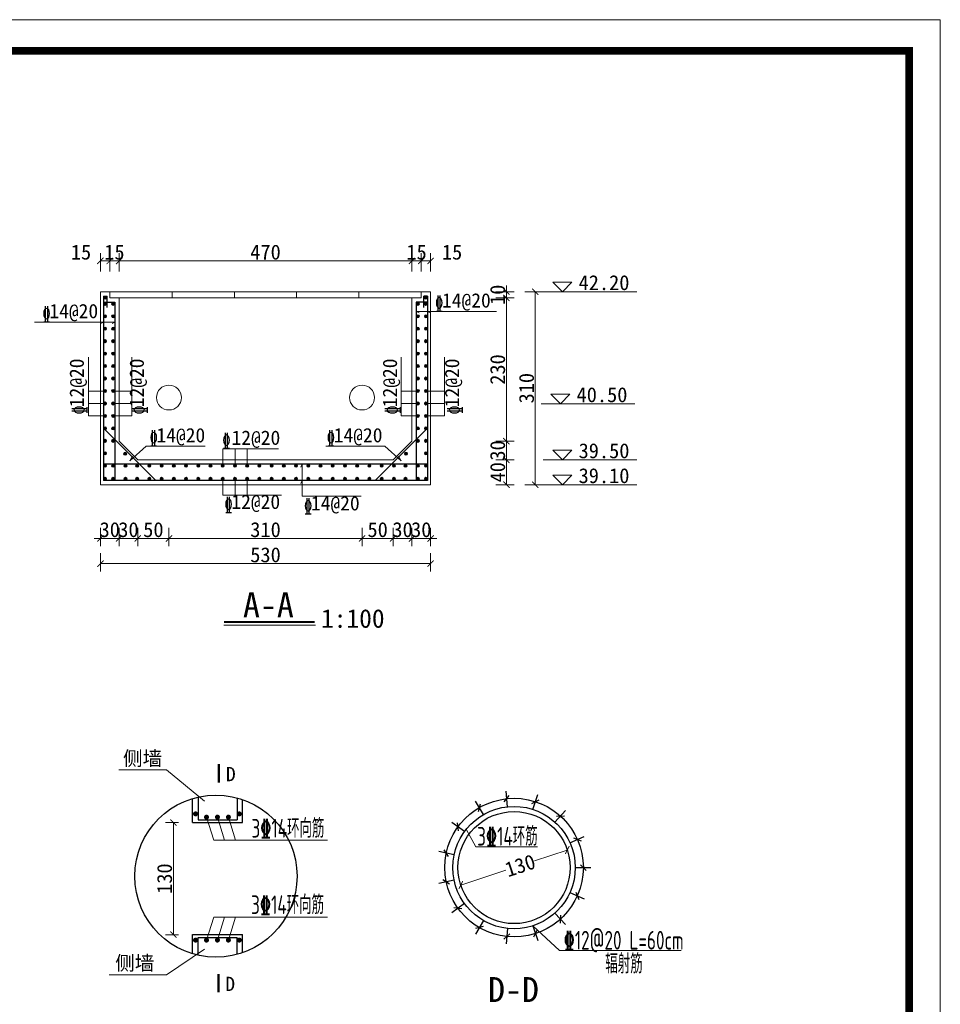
# Model space of a CAD drawing. Extents: x -13074 to 1448651, y 3648755 to 8081248.
# Tile 129 of 173: x 562462 to 562610, y 3858624 to 3858782. Entities that reach past the tile are written whole.
import ezdxf
from ezdxf.enums import TextEntityAlignment as Align

# ---------------------------------------------------------------- set-up
doc = ezdxf.new("R2010")
doc.units = 0
doc.header["$PDMODE"] = 32
doc.header["$PDSIZE"] = 0.2
doc.layers.get('0').update_dxf_attribs({"linetype": 'CONTINUOUS'})
doc.layers.get('Defpoints').update_dxf_attribs({"linetype": 'CONTINUOUS'})
for name, color, linetype, lineweight in [('0.09标注线', 3, 'CONTINUOUS', 9), ('0.13填充', 8, 'CONTINUOUS', 9), ('0.30粗线', 7, 'CONTINUOUS', 30), ('0.30红', 1, 'CONTINUOUS', 30), ('SHEET', 1, 'CONTINUOUS', 15), ('文字', 7, 'CONTINUOUS', 15), ('新建路', 7, 'CONTINUOUS', 40), ('标注', 6, 'CONTINUOUS', 9), ('配筋1', 1, 'CONTINUOUS', 50)]:
    doc.layers.add(name, color=color, linetype=linetype, lineweight=lineweight)
doc.styles.add('-仿宋_GB2312', font='FangSong_GB2312.ttf')
doc.styles.add('CHX-1', font='tssdeng.shx', dxfattribs={"width": 0.7, "height": 300, "bigfont": 'atssdchn.shx'})
doc.styles.add('hz-e', font='hztxt_e.shx', dxfattribs={"width": 0.65, "bigfont": 'hztxt.shx'})
doc.dimstyles.new('zzzz STANDARD', dxfattribs={"dimtxt": 2.3, "dimasz": 1, "dimexe": 1.25, "dimexo": 1.5, "dimgap": 0.2, "dimtad": 1, "dimdec": 0, "dimlfac": 10, "dimzin": 0, "dimdsep": 46, "dimtxsty": '-仿宋_GB2312', "dimblk": 'ARCHTICK', "dimcen": 0.09, "dimadec": 0, "dimazin": 0, "dimtfac": 1, "dimtdec": 0, "dimtix": 1, "dimtmove": 2, "dimatfit": 3, "dimfxl": 1.7, "dimfxlon": 1, "dimtolj": 1, "dimtzin": 0, "dimlwd": 9, "dimlwe": 9, "dimarcsym": 0})

# ---------------------------------------------------------------- blocks, each defined once
blk = doc.blocks.new('_ARCHTICK')
at = {"color": 0, "linetype": 'ByBlock', "const_width": 0.15}
blk.add_lwpolyline([(-0.5, -0.5), (0.5, 0.5)], dxfattribs=at)
blk = doc.blocks.new('*D2708')
at = {"layer": 'Defpoints', "color": 0, "linetype": 'Continuous', "lineweight": 13}
for p in [(562478.35, 3858714.81), (562475.35, 3858707.81), (562478.35, 3858699.18)]:
    blk.add_point(p, dxfattribs=at)
at = {"layer": '新建路', "color": 0, "linetype": 'Continuous', "lineweight": 9}
for p, q in [((562475.35, 3858700.88), (562475.35, 3858697.93)), ((562478.35, 3858700.88), (562478.35, 3858697.93)), ((562475.35, 3858699.18), (562474.35, 3858699.18)), ((562475.35, 3858699.18), (562478.35, 3858699.18)), ((562478.35, 3858699.18), (562479.35, 3858699.18))]:
    blk.add_line(p, q, dxfattribs=at)
blk.add_blockref('_ARCHTICK', (562475.35, 3858699.18), dxfattribs=at)
at = {"layer": '新建路', "color": 0, "linetype": 'Continuous', "lineweight": 9, "rotation": 180}
blk.add_blockref('_ARCHTICK', (562478.35, 3858699.18), dxfattribs=at)
at = {"layer": '新建路', "color": 0, "linetype": 'Continuous', "lineweight": 13, "insert": (562476.85, 3858700.58), "char_height": 2.4, "attachment_point": 5, "style": '-仿宋_GB2312'}
blk.add_mtext('\\A1;30', dxfattribs=at)
blk = doc.blocks.new('*D2709')
at = {"layer": 'Defpoints', "color": 0, "linetype": 'Continuous', "lineweight": 13}
for p in [(562478.35, 3858714.81), (562481.35, 3858711.81), (562481.35, 3858699.18)]:
    blk.add_point(p, dxfattribs=at)
at = {"layer": '新建路', "color": 0, "linetype": 'Continuous', "lineweight": 9}
for p, q in [((562478.35, 3858700.88), (562478.35, 3858697.93)), ((562481.35, 3858700.88), (562481.35, 3858697.93)), ((562478.35, 3858699.18), (562477.35, 3858699.18)), ((562478.35, 3858699.18), (562481.35, 3858699.18)), ((562481.35, 3858699.18), (562482.35, 3858699.18))]:
    blk.add_line(p, q, dxfattribs=at)
blk.add_blockref('_ARCHTICK', (562478.35, 3858699.18), dxfattribs=at)
at = {"layer": '新建路', "color": 0, "linetype": 'Continuous', "lineweight": 9, "rotation": 180}
blk.add_blockref('_ARCHTICK', (562481.35, 3858699.18), dxfattribs=at)
at = {"layer": '新建路', "color": 0, "linetype": 'Continuous', "lineweight": 13, "insert": (562479.85, 3858700.58), "char_height": 2.4, "attachment_point": 5, "style": '-仿宋_GB2312'}
blk.add_mtext('\\A1;30', dxfattribs=at)
blk = doc.blocks.new('*D2711')
at = {"layer": 'Defpoints', "color": 0, "linetype": 'Continuous', "lineweight": 13}
for p in [(562525.35, 3858714.81), (562522.35, 3858711.81), (562525.35, 3858699.18)]:
    blk.add_point(p, dxfattribs=at)
at = {"layer": '新建路', "color": 0, "linetype": 'Continuous', "lineweight": 9}
for p, q in [((562522.35, 3858700.88), (562522.35, 3858697.93)), ((562525.35, 3858700.88), (562525.35, 3858697.93)), ((562522.35, 3858699.18), (562521.35, 3858699.18)), ((562522.35, 3858699.18), (562525.35, 3858699.18)), ((562525.35, 3858699.18), (562526.35, 3858699.18))]:
    blk.add_line(p, q, dxfattribs=at)
blk.add_blockref('_ARCHTICK', (562522.35, 3858699.18), dxfattribs=at)
at = {"layer": '新建路', "color": 0, "linetype": 'Continuous', "lineweight": 9, "rotation": 180}
blk.add_blockref('_ARCHTICK', (562525.35, 3858699.18), dxfattribs=at)
at = {"layer": '新建路', "color": 0, "linetype": 'Continuous', "lineweight": 13, "insert": (562523.85, 3858700.58), "char_height": 2.4, "attachment_point": 5, "style": '-仿宋_GB2312'}
blk.add_mtext('\\A1;30', dxfattribs=at)
blk = doc.blocks.new('*D2712')
at = {"layer": 'Defpoints', "color": 0, "linetype": 'Continuous', "lineweight": 13}
for p in [(562525.35, 3858714.81), (562528.35, 3858707.81), (562528.35, 3858699.18)]:
    blk.add_point(p, dxfattribs=at)
at = {"layer": '新建路', "color": 0, "linetype": 'Continuous', "lineweight": 9}
for p, q in [((562525.35, 3858700.88), (562525.35, 3858697.93)), ((562528.35, 3858700.88), (562528.35, 3858697.93)), ((562525.35, 3858699.18), (562524.35, 3858699.18)), ((562525.35, 3858699.18), (562528.35, 3858699.18)), ((562528.35, 3858699.18), (562529.35, 3858699.18))]:
    blk.add_line(p, q, dxfattribs=at)
blk.add_blockref('_ARCHTICK', (562525.35, 3858699.18), dxfattribs=at)
at = {"layer": '新建路', "color": 0, "linetype": 'Continuous', "lineweight": 9, "rotation": 180}
blk.add_blockref('_ARCHTICK', (562528.35, 3858699.18), dxfattribs=at)
at = {"layer": '新建路', "color": 0, "linetype": 'Continuous', "lineweight": 13, "insert": (562526.85, 3858700.58), "char_height": 2.4, "attachment_point": 5, "style": '-仿宋_GB2312'}
blk.add_mtext('\\A1;30', dxfattribs=at)
blk = doc.blocks.new('*D2715')
at = {"layer": 'Defpoints', "color": 0, "linetype": 'Continuous', "lineweight": 13}
for p in [(562525.35, 3858714.81), (562540.52, 3858714.81), (562522.35, 3858711.81)]:
    blk.add_point(p, dxfattribs=at)
at = {"layer": '新建路', "color": 0, "linetype": 'Continuous', "lineweight": 9}
for p, q in [((562540.52, 3858714.81), (562540.52, 3858715.81)), ((562538.82, 3858714.81), (562541.77, 3858714.81)), ((562540.52, 3858711.81), (562540.52, 3858714.81)), ((562538.82, 3858711.81), (562541.77, 3858711.81)), ((562540.52, 3858711.81), (562540.52, 3858710.81))]:
    blk.add_line(p, q, dxfattribs=at)
for p, rotation in [((562540.52, 3858714.81), 270), ((562540.52, 3858711.81), 90)]:
    blk.add_blockref('_ARCHTICK', p, dxfattribs=dict(at, rotation=rotation))
at = {"layer": '新建路', "color": 0, "linetype": 'Continuous', "lineweight": 13, "insert": (562539.12, 3858713.31), "char_height": 2.4, "attachment_point": 5, "rotation": 90, "style": '-仿宋_GB2312'}
blk.add_mtext('\\A1;30', dxfattribs=at)
blk = doc.blocks.new('*D2717')
at = {"layer": 'Defpoints', "color": 0, "linetype": 'Continuous', "lineweight": 13}
for p in [(562525.35, 3858737.81), (562528.35, 3858738.81), (562540.52, 3858738.81)]:
    blk.add_point(p, dxfattribs=at)
at = {"layer": '新建路', "color": 0, "linetype": 'Continuous', "lineweight": 9}
for p, q in [((562540.52, 3858738.81), (562540.52, 3858739.81)), ((562538.82, 3858738.81), (562541.77, 3858738.81)), ((562538.82, 3858737.81), (562541.77, 3858737.81)), ((562540.52, 3858737.81), (562540.52, 3858738.81)), ((562540.52, 3858737.81), (562540.52, 3858736.81))]:
    blk.add_line(p, q, dxfattribs=at)
for p, rotation in [((562540.52, 3858738.81), 270), ((562540.52, 3858737.81), 90)]:
    blk.add_blockref('_ARCHTICK', p, dxfattribs=dict(at, rotation=rotation))
at = {"layer": '新建路', "color": 0, "linetype": 'Continuous', "lineweight": 13, "insert": (562539.12, 3858738.31), "char_height": 2.4, "attachment_point": 5, "rotation": 90, "style": '-仿宋_GB2312'}
blk.add_mtext('\\A1;10', dxfattribs=at)
blk = doc.blocks.new('*D2718')
at = {"layer": 'Defpoints', "color": 0, "linetype": 'Continuous', "lineweight": 13}
for p in [(562528.35, 3858738.81), (562528.35, 3858707.81), (562545.16, 3858707.81)]:
    blk.add_point(p, dxfattribs=at)
at = {"layer": '新建路', "color": 0, "linetype": 'Continuous', "lineweight": 9}
for p, q in [((562543.46, 3858738.81), (562546.41, 3858738.81)), ((562545.16, 3858738.81), (562545.16, 3858707.81)), ((562543.46, 3858707.81), (562546.41, 3858707.81))]:
    blk.add_line(p, q, dxfattribs=at)
for p, rotation in [((562545.16, 3858738.81), 90), ((562545.16, 3858707.81), 270)]:
    blk.add_blockref('_ARCHTICK', p, dxfattribs=dict(at, rotation=rotation))
at = {"layer": '新建路', "color": 0, "linetype": 'Continuous', "lineweight": 13, "insert": (562543.76, 3858723.31), "char_height": 2.4, "attachment_point": 5, "rotation": 90, "style": '-仿宋_GB2312'}
blk.add_mtext('\\A1;310', dxfattribs=at)
blk = doc.blocks.new('*D2729')
at = {"layer": 'Defpoints', "color": 0, "linetype": 'Continuous', "lineweight": 13}
for p in [(562476.85, 3858743.75), (562475.35, 3858738.81), (562476.85, 3858738.81)]:
    blk.add_point(p, dxfattribs=at)
at = {"layer": '新建路', "color": 0, "linetype": 'Continuous', "lineweight": 9}
for p, q in [((562475.35, 3858742.05), (562475.35, 3858745)), ((562476.85, 3858742.05), (562476.85, 3858745)), ((562475.35, 3858743.75), (562476.85, 3858743.75))]:
    blk.add_line(p, q, dxfattribs=at)
at = {"layer": '新建路', "color": 0, "linetype": 'Continuous', "lineweight": 9, "rotation": 180}
blk.add_blockref('_ARCHTICK', (562475.35, 3858743.75), dxfattribs=at)
at = {"layer": '新建路', "color": 0, "linetype": 'Continuous', "lineweight": 9}
blk.add_blockref('_ARCHTICK', (562476.85, 3858743.75), dxfattribs=at)
at = {"layer": '新建路', "color": 0, "linetype": 'Continuous', "lineweight": 13, "insert": (562472.24, 3858745.15), "char_height": 2.4, "attachment_point": 5, "style": '-仿宋_GB2312'}
blk.add_mtext('\\A1;15', dxfattribs=at)
blk = doc.blocks.new('*D2730')
at = {"layer": 'Defpoints', "color": 0, "linetype": 'Continuous', "lineweight": 13}
for p in [(562478.35, 3858743.75), (562476.85, 3858738.81), (562478.35, 3858737.81)]:
    blk.add_point(p, dxfattribs=at)
at = {"layer": '新建路', "color": 0, "linetype": 'Continuous', "lineweight": 9}
for p, q in [((562476.85, 3858742.05), (562476.85, 3858745)), ((562478.35, 3858742.05), (562478.35, 3858745)), ((562476.85, 3858743.75), (562475.85, 3858743.75)), ((562476.85, 3858743.75), (562478.35, 3858743.75)), ((562478.35, 3858743.75), (562479.35, 3858743.75))]:
    blk.add_line(p, q, dxfattribs=at)
blk.add_blockref('_ARCHTICK', (562476.85, 3858743.75), dxfattribs=at)
at = {"layer": '新建路', "color": 0, "linetype": 'Continuous', "lineweight": 9, "rotation": 180}
blk.add_blockref('_ARCHTICK', (562478.35, 3858743.75), dxfattribs=at)
at = {"layer": '新建路', "color": 0, "linetype": 'Continuous', "lineweight": 13, "insert": (562477.6, 3858745.15), "char_height": 2.4, "attachment_point": 5, "style": '-仿宋_GB2312'}
blk.add_mtext('\\A1;15', dxfattribs=at)
blk = doc.blocks.new('*D2732')
at = {"layer": 'Defpoints', "color": 0, "linetype": 'Continuous', "lineweight": 13}
for p in [(562526.85, 3858743.75), (562525.35, 3858737.81), (562526.85, 3858738.81)]:
    blk.add_point(p, dxfattribs=at)
at = {"layer": '新建路', "color": 0, "linetype": 'Continuous', "lineweight": 9}
for p, q in [((562525.35, 3858742.05), (562525.35, 3858745)), ((562526.85, 3858742.05), (562526.85, 3858745)), ((562525.35, 3858743.75), (562524.35, 3858743.75)), ((562525.35, 3858743.75), (562526.85, 3858743.75)), ((562526.85, 3858743.75), (562527.85, 3858743.75))]:
    blk.add_line(p, q, dxfattribs=at)
blk.add_blockref('_ARCHTICK', (562525.35, 3858743.75), dxfattribs=at)
at = {"layer": '新建路', "color": 0, "linetype": 'Continuous', "lineweight": 9, "rotation": 180}
blk.add_blockref('_ARCHTICK', (562526.85, 3858743.75), dxfattribs=at)
at = {"layer": '新建路', "color": 0, "linetype": 'Continuous', "lineweight": 13, "insert": (562526.1, 3858745.15), "char_height": 2.4, "attachment_point": 5, "style": '-仿宋_GB2312'}
blk.add_mtext('\\A1;15', dxfattribs=at)
blk = doc.blocks.new('*D2733')
at = {"layer": 'Defpoints', "color": 0, "linetype": 'Continuous', "lineweight": 13}
for p in [(562528.35, 3858743.75), (562526.85, 3858738.81), (562528.35, 3858738.81)]:
    blk.add_point(p, dxfattribs=at)
at = {"layer": '新建路', "color": 0, "linetype": 'Continuous', "lineweight": 9}
for p, q in [((562526.85, 3858742.05), (562526.85, 3858745)), ((562528.35, 3858742.05), (562528.35, 3858745)), ((562526.85, 3858743.75), (562528.35, 3858743.75))]:
    blk.add_line(p, q, dxfattribs=at)
at = {"layer": '新建路', "color": 0, "linetype": 'Continuous', "lineweight": 9, "rotation": 180}
blk.add_blockref('_ARCHTICK', (562526.85, 3858743.75), dxfattribs=at)
at = {"layer": '新建路', "color": 0, "linetype": 'Continuous', "lineweight": 9}
blk.add_blockref('_ARCHTICK', (562528.35, 3858743.75), dxfattribs=at)
at = {"layer": '新建路', "color": 0, "linetype": 'Continuous', "lineweight": 13, "insert": (562531.8, 3858745.15), "char_height": 2.4, "attachment_point": 5, "style": '-仿宋_GB2312'}
blk.add_mtext('\\A1;15', dxfattribs=at)
blk = doc.blocks.new('*D2756')
at = {"layer": 'Defpoints', "color": 0, "linetype": 'Continuous', "lineweight": 13}
for p in [(562489.86, 3858653.55), (562487.06, 3858635.55), (562489.86, 3858635.55)]:
    blk.add_point(p, dxfattribs=at)
at = {"layer": '新建路', "color": 0, "linetype": 'Continuous', "lineweight": 9}
for p, q in [((562487.86, 3858653.55), (562485.81, 3858653.55)), ((562487.06, 3858653.55), (562487.06, 3858635.55)), ((562487.86, 3858635.55), (562485.81, 3858635.55))]:
    blk.add_line(p, q, dxfattribs=at)
for p, rotation in [((562487.06, 3858653.55), 90), ((562487.06, 3858635.55), 270)]:
    blk.add_blockref('_ARCHTICK', p, dxfattribs=dict(at, rotation=rotation))
at = {"layer": '新建路', "color": 0, "linetype": 'Continuous', "lineweight": 13, "insert": (562485.66, 3858644.55), "char_height": 2.4, "attachment_point": 5, "rotation": 90, "style": '-仿宋_GB2312'}
blk.add_mtext('\\A1;130', dxfattribs=at)
blk = doc.blocks.new('*D2757')
at = {"layer": 'Defpoints', "color": 0, "linetype": 'Continuous', "lineweight": 13}
for p in [(562550.3, 3858649.13), (562533.2, 3858643.52)]:
    blk.add_point(p, dxfattribs=at)
at = {"layer": '新建路', "color": 0, "linetype": 'Continuous', "lineweight": 9}
for p, q in [((562550.3, 3858649.13), (562545.04, 3858647.41)), ((562533.2, 3858643.52), (562540.43, 3858645.89))]:
    blk.add_line(p, q, dxfattribs=at)
for p, rotation in [((562550.3, 3858649.13), 18.17359103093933), ((562533.2, 3858643.52), 198.1735910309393)]:
    blk.add_blockref('_ARCHTICK', p, dxfattribs=dict(at, rotation=rotation))
at = {"layer": '新建路', "color": 0, "linetype": 'Continuous', "lineweight": 13, "insert": (562542.74, 3858646.65), "char_height": 2.4, "attachment_point": 5, "rotation": 18.1736, "style": '-仿宋_GB2312'}
blk.add_mtext('\\A1;130', dxfattribs=at)
blk = doc.blocks.new('*D3065')
at = {"layer": 'Defpoints', "color": 0, "linetype": 'Continuous', "lineweight": 13}
for p in [(562478.35, 3858714.81), (562475.35, 3858707.81), (562475.35, 3858699.18)]:
    blk.add_point(p, dxfattribs=at)
at = {"layer": '新建路', "color": 0, "linetype": 'Continuous', "lineweight": 9}
for p, q in [((562475.35, 3858700.88), (562475.35, 3858697.93)), ((562478.35, 3858700.88), (562478.35, 3858697.93)), ((562475.35, 3858699.18), (562474.35, 3858699.18)), ((562478.35, 3858699.18), (562475.35, 3858699.18)), ((562478.35, 3858699.18), (562479.35, 3858699.18))]:
    blk.add_line(p, q, dxfattribs=at)
blk.add_blockref('_ARCHTICK', (562475.35, 3858699.18), dxfattribs=at)
at = {"layer": '新建路', "color": 0, "linetype": 'Continuous', "lineweight": 9, "rotation": 180}
blk.add_blockref('_ARCHTICK', (562478.35, 3858699.18), dxfattribs=at)
at = {"layer": '新建路', "color": 0, "linetype": 'Continuous', "lineweight": 13, "insert": (562476.85, 3858700.58), "char_height": 2.4, "attachment_point": 5, "style": '-仿宋_GB2312'}
blk.add_mtext('\\A1;30', dxfattribs=at)

msp = doc.modelspace()

# ---------------------------------------------------------------- hatches: boundary and pattern name
at = {"layer": '0.13填充', "ltscale": 0.005}
for points in [[(562475.854, 3858737.86, 1), (562476.354, 3858737.86, 1)], [(562527.854, 3858737.86, -1), (562527.354, 3858737.86, -1)], [(562475.854, 3858736.86, 1), (562476.354, 3858736.86, 1)], [(562477.654, 3858736.86, -1), (562477.154, 3858736.86, -1)], [(562526.054, 3858736.86, 1), (562526.554, 3858736.86, 1)], [(562527.854, 3858736.86, -1), (562527.354, 3858736.86, -1)], [(562475.854, 3858734.86, 1), (562476.354, 3858734.86, 1)], [(562475.854, 3858734.86, 1), (562476.354, 3858734.86, 1)], [(562477.654, 3858734.86, -1), (562477.154, 3858734.86, -1)], [(562477.654, 3858734.86, -1), (562477.154, 3858734.86, -1)], [(562526.054, 3858734.86, 1), (562526.554, 3858734.86, 1)], [(562526.054, 3858734.86, 1), (562526.554, 3858734.86, 1)], [(562527.854, 3858734.86, -1), (562527.354, 3858734.86, -1)], [(562527.854, 3858734.86, -1), (562527.354, 3858734.86, -1)], [(562475.854, 3858732.86, 1), (562476.354, 3858732.86, 1)], [(562477.654, 3858732.86, -1), (562477.154, 3858732.86, -1)], [(562526.054, 3858732.86, 1), (562526.554, 3858732.86, 1)], [(562527.854, 3858732.86, -1), (562527.354, 3858732.86, -1)], [(562475.854, 3858730.86, 1), (562476.354, 3858730.86, 1)], [(562477.654, 3858730.86, -1), (562477.154, 3858730.86, -1)], [(562526.054, 3858730.86, 1), (562526.554, 3858730.86, 1)], [(562527.854, 3858730.86, -1), (562527.354, 3858730.86, -1)], [(562475.854, 3858728.86, 1), (562476.354, 3858728.86, 1)], [(562477.654, 3858728.86, -1), (562477.154, 3858728.86, -1)], [(562526.054, 3858728.86, 1), (562526.554, 3858728.86, 1)], [(562527.854, 3858728.86, -1), (562527.354, 3858728.86, -1)], [(562475.854, 3858726.86, 1), (562476.354, 3858726.86, 1)], [(562477.654, 3858726.86, -1), (562477.154, 3858726.86, -1)], [(562526.054, 3858726.86, 1), (562526.554, 3858726.86, 1)], [(562527.854, 3858726.86, -1), (562527.354, 3858726.86, -1)], [(562475.854, 3858724.86, 1), (562476.354, 3858724.86, 1)], [(562477.654, 3858724.86, -1), (562477.154, 3858724.86, -1)], [(562526.054, 3858724.86, 1), (562526.554, 3858724.86, 1)], [(562527.854, 3858724.86, -1), (562527.354, 3858724.86, -1)], [(562475.854, 3858722.86, 1), (562476.354, 3858722.86, 1)], [(562477.654, 3858722.86, -1), (562477.154, 3858722.86, -1)], [(562526.054, 3858722.86, 1), (562526.554, 3858722.86, 1)], [(562527.854, 3858722.86, -1), (562527.354, 3858722.86, -1)], [(562475.854, 3858720.86, 1), (562476.354, 3858720.86, 1)], [(562477.654, 3858720.86, -1), (562477.154, 3858720.86, -1)], [(562526.054, 3858720.86, 1), (562526.554, 3858720.86, 1)], [(562527.854, 3858720.86, -1), (562527.354, 3858720.86, -1)], [(562475.854, 3858718.86, 1), (562476.354, 3858718.86, 1)], [(562477.654, 3858718.86, -1), (562477.154, 3858718.86, -1)], [(562526.054, 3858718.86, 1), (562526.554, 3858718.86, 1)], [(562527.854, 3858718.86, -1), (562527.354, 3858718.86, -1)], [(562475.854, 3858716.86, 1), (562476.354, 3858716.86, 1)], [(562477.654, 3858716.86, -1), (562477.154, 3858716.86, -1)], [(562526.054, 3858716.86, 1), (562526.554, 3858716.86, 1)], [(562527.854, 3858716.86, -1), (562527.354, 3858716.86, -1)], [(562475.854, 3858714.86, 1), (562476.354, 3858714.86, 1)], [(562477.654, 3858714.86, -1), (562477.154, 3858714.86, -1)], [(562477.654, 3858714.86, -1), (562477.154, 3858714.86, -1)], [(562526.054, 3858714.86, 1), (562526.554, 3858714.86, 1)], [(562526.054, 3858714.86, 1), (562526.554, 3858714.86, 1)], [(562527.854, 3858714.86, -1), (562527.354, 3858714.86, -1)], [(562475.854, 3858712.86, 1), (562476.354, 3858712.86, 1)], [(562479.568, 3858712.794, -1), (562479.068, 3858712.794, -1)], [(562524.141, 3858712.794, 1), (562524.641, 3858712.794, 1)], [(562527.854, 3858712.86, -1), (562527.354, 3858712.86, -1)], [(562475.854, 3858710.86, 1), (562476.354, 3858710.86, 1)], [(562477.654, 3858710.86, -1), (562477.154, 3858710.86, -1)], [(562479.635, 3858710.86, -1), (562479.135, 3858710.86, -1)], [(562481.497, 3858710.86, -1), (562480.997, 3858710.86, -1)], [(562483.46, 3858710.86, -1), (562482.96, 3858710.86, -1)], [(562485.422, 3858710.86, -1), (562484.922, 3858710.86, -1)], [(562487.385, 3858710.86, -1), (562486.885, 3858710.86, -1)], [(562489.348, 3858710.86, -1), (562488.848, 3858710.86, -1)], [(562491.31, 3858710.86, -1), (562490.81, 3858710.86, -1)], [(562493.273, 3858710.86, -1), (562492.773, 3858710.86, -1)], [(562495.235, 3858710.86, -1), (562494.735, 3858710.86, -1)], [(562497.198, 3858710.86, -1), (562496.698, 3858710.86, -1)], [(562499.161, 3858710.86, -1), (562498.661, 3858710.86, -1)], [(562501.123, 3858710.86, -1), (562500.623, 3858710.86, -1)], [(562503.086, 3858710.86, -1), (562502.586, 3858710.86, -1)], [(562505.048, 3858710.86, -1), (562504.548, 3858710.86, -1)], [(562507.011, 3858710.86, -1), (562506.511, 3858710.86, -1)], [(562508.974, 3858710.86, -1), (562508.474, 3858710.86, -1)], [(562510.936, 3858710.86, -1), (562510.436, 3858710.86, -1)], [(562512.899, 3858710.86, -1), (562512.399, 3858710.86, -1)], [(562514.861, 3858710.86, -1), (562514.361, 3858710.86, -1)], [(562516.824, 3858710.86, -1), (562516.324, 3858710.86, -1)], [(562518.786, 3858710.86, -1), (562518.286, 3858710.86, -1)], [(562520.749, 3858710.86, -1), (562520.249, 3858710.86, -1)], [(562522.212, 3858710.86, 1), (562522.712, 3858710.86, 1)], [(562524.074, 3858710.86, 1), (562524.574, 3858710.86, 1)], [(562526.054, 3858710.86, 1), (562526.554, 3858710.86, 1)], [(562527.854, 3858710.86, -1), (562527.354, 3858710.86, -1)], [(562475.854, 3858708.76, -1), (562476.354, 3858708.76, -1)], [(562477.654, 3858708.76, 1), (562477.154, 3858708.76, 1)], [(562479.635, 3858708.76, 1), (562479.135, 3858708.76, 1)], [(562481.497, 3858708.76, 1), (562480.997, 3858708.76, 1)], [(562483.46, 3858708.76, 1), (562482.96, 3858708.76, 1)], [(562485.422, 3858708.76, 1), (562484.922, 3858708.76, 1)], [(562487.385, 3858708.76, 1), (562486.885, 3858708.76, 1)], [(562489.348, 3858708.76, 1), (562488.848, 3858708.76, 1)], [(562491.31, 3858708.76, 1), (562490.81, 3858708.76, 1)], [(562493.273, 3858708.76, 1), (562492.773, 3858708.76, 1)], [(562495.235, 3858708.76, 1), (562494.735, 3858708.76, 1)], [(562497.198, 3858708.76, 1), (562496.698, 3858708.76, 1)], [(562499.161, 3858708.76, 1), (562498.661, 3858708.76, 1)], [(562501.123, 3858708.76, 1), (562500.623, 3858708.76, 1)], [(562503.086, 3858708.76, 1), (562502.586, 3858708.76, 1)], [(562505.048, 3858708.76, 1), (562504.548, 3858708.76, 1)], [(562507.011, 3858708.76, 1), (562506.511, 3858708.76, 1)], [(562508.974, 3858708.76, 1), (562508.474, 3858708.76, 1)], [(562510.936, 3858708.76, 1), (562510.436, 3858708.76, 1)], [(562512.899, 3858708.76, 1), (562512.399, 3858708.76, 1)], [(562514.861, 3858708.76, 1), (562514.361, 3858708.76, 1)], [(562516.824, 3858708.76, 1), (562516.324, 3858708.76, 1)], [(562518.786, 3858708.76, 1), (562518.286, 3858708.76, 1)], [(562520.749, 3858708.76, 1), (562520.249, 3858708.76, 1)], [(562522.212, 3858708.76, -1), (562522.712, 3858708.76, -1)], [(562524.074, 3858708.76, -1), (562524.574, 3858708.76, -1)], [(562526.054, 3858708.76, -1), (562526.554, 3858708.76, -1)], [(562527.854, 3858708.76, 1), (562527.354, 3858708.76, 1)]]:
    msp.add_hatch(color=4, dxfattribs=at).paths.add_polyline_path(points)

# ---------------------------------------------------------------- linework, layer by layer
at = {"ltscale": 5}
for p, q in [((562490.159, 3858653.552), (562490.159, 3858657.414)), ((562498.159, 3858653.552), (562498.159, 3858657.245)), ((562540.178, 3858656.888), (562540.989, 3858657.89)), ((562544.611, 3858656.613), (562545.759, 3858657.198)), ((562536.017, 3858655.337), (562536.351, 3858656.582)), ((562548.548, 3858654.559), (562549.835, 3858654.626)), ((562490.159, 3858653.552), (562498.159, 3858653.552)), ((562532.846, 3858652.227), (562532.645, 3858653.5)), ((562551.31, 3858651.08), (562552.513, 3858650.618)), ((562531.215, 3858648.097), (562530.513, 3858649.177)), ((562552.418, 3858646.779), (562553.329, 3858645.868)), ((562531.404, 3858643.66), (562530.323, 3858644.362)), ((562551.68, 3858642.4), (562552.142, 3858641.197)), ((562533.382, 3858639.683), (562532.109, 3858639.885)), ((562549.225, 3858638.699), (562549.158, 3858637.412)), ((562536.806, 3858636.855), (562535.561, 3858636.522)), ((562490.159, 3858632.471), (562490.159, 3858635.552)), ((562490.159, 3858635.552), (562498.159, 3858635.552)), ((562498.159, 3858632.639), (562498.159, 3858635.552)), ((562541.085, 3858635.664), (562540.083, 3858634.853)), ((562545.478, 3858636.316), (562544.893, 3858635.168))]:
    msp.add_line(p, q, dxfattribs=at)
for centre, radius in [((562493.898, 3858644.942), 13.02), ((562541.747, 3858646.324), 11.126), ((562541.747, 3858646.324), 9)]:
    msp.add_circle(centre, radius, dxfattribs=at)
at = {"layer": '0.09标注线'}
for p, q in [((562547.969, 3858740.349), (562549.507, 3858738.81)), ((562547.969, 3858740.349), (562551.046, 3858740.349)), ((562549.507, 3858738.81), (562551.046, 3858740.349)), ((562547.645, 3858722.349), (562549.183, 3858720.81)), ((562547.645, 3858722.349), (562550.722, 3858722.349)), ((562549.183, 3858720.81), (562550.722, 3858722.349)), ((562547.969, 3858713.349), (562549.507, 3858711.81)), ((562547.969, 3858713.349), (562551.046, 3858713.349)), ((562549.507, 3858711.81), (562551.046, 3858713.349)), ((562547.969, 3858709.349), (562549.507, 3858707.81)), ((562547.969, 3858709.349), (562551.046, 3858709.349)), ((562549.507, 3858707.81), (562551.046, 3858709.349))]:
    msp.add_line(p, q, dxfattribs=at)
at = {"layer": '0.09标注线', "color": 3}
for p, q in [((562538.918, 3858735.607), (562526.054, 3858735.607)), ((562526.054, 3858735.607), (562526.496, 3858735.395)), ((562527.854, 3858735.607), (562528.296, 3858735.395)), ((562464.791, 3858733.889), (562477.654, 3858733.889)), ((562475.854, 3858733.889), (562475.413, 3858733.677)), ((562477.654, 3858733.889), (562477.213, 3858733.677)), ((562473.45, 3858718.86), (562473.45, 3858728.319)), ((562480.382, 3858718.86), (562480.382, 3858728.319)), ((562523.65, 3858718.86), (562523.65, 3858728.319)), ((562530.582, 3858718.86), (562530.582, 3858728.319)), ((562473.45, 3858722.828), (562476.104, 3858722.828)), ((562480.382, 3858722.828), (562477.727, 3858722.828)), ((562523.65, 3858722.828), (562526.304, 3858722.828)), ((562530.582, 3858722.828), (562527.927, 3858722.828)), ((562473.45, 3858720.844), (562476.104, 3858720.844)), ((562480.382, 3858720.844), (562477.727, 3858720.844)), ((562523.65, 3858720.844), (562526.304, 3858720.844)), ((562530.582, 3858720.844), (562527.927, 3858720.844)), ((562473.45, 3858718.86), (562476.104, 3858718.86)), ((562480.382, 3858718.86), (562477.727, 3858718.86)), ((562523.65, 3858718.86), (562526.304, 3858718.86)), ((562530.582, 3858718.86), (562527.927, 3858718.86)), ((562482.699, 3858713.977, 2.88), (562480.092, 3858711.659)), ((562482.699, 3858713.977, 2.88), (562492.158, 3858713.977, 2.88)), ((562521.01, 3858713.977, 2.88), (562511.551, 3858713.977, 2.88)), ((562521.01, 3858713.977, 2.88), (562523.617, 3858711.659)), ((562494.985, 3858713.567, 0.458), (562503.956, 3858713.567, 0.458)), ((562494.985, 3858710.86), (562494.985, 3858713.567)), ((562496.959, 3858710.86), (562496.959, 3858713.567)), ((562498.933, 3858710.86), (562498.933, 3858713.567)), ((562507.754, 3858711.11), (562507.519, 3858710.616, -0.143)), ((562507.754, 3858705.948), (562507.754, 3858711.11)), ((562494.985, 3858706.106), (562494.985, 3858708.76)), ((562496.996, 3858706.106), (562496.996, 3858708.76)), ((562498.911, 3858706.106), (562498.911, 3858708.76)), ((562507.754, 3858708.51), (562507.519, 3858708.016, -0.143)), ((562494.985, 3858706.106), (562504.445, 3858706.106)), ((562507.754, 3858705.948), (562517.214, 3858705.948))]:
    msp.add_line(p, q, dxfattribs=at)
at = {"layer": '0.09标注线', "lineweight": 9}
for p, q in [((562485.947, 3858662.033), (562478.309, 3858662.033)), ((562492.07, 3858656.964), (562485.947, 3858662.033)), ((562492.377, 3858654.426), (562493.535, 3858650.731)), ((562494.136, 3858654.426), (562495.293, 3858650.731)), ((562495.894, 3858654.426), (562497.052, 3858650.731)), ((562534.085, 3858652.476), (562535.592, 3858649.63)), ((562493.535, 3858650.731), (562511.82, 3858650.731)), ((562535.592, 3858649.63), (562545.523, 3858649.63)), ((562492.377, 3858634.678), (562493.535, 3858638.374)), ((562493.535, 3858638.374), (562511.82, 3858638.374)), ((562494.136, 3858634.678), (562495.293, 3858638.374)), ((562495.894, 3858634.678), (562497.052, 3858638.374)), ((562544.783, 3858636.979), (562549.041, 3858633.022)), ((562492.07, 3858633.205), (562485.947, 3858629.085)), ((562549.041, 3858633.022), (562568.549, 3858633.022)), ((562485.947, 3858629.085), (562476.734, 3858629.085))]:
    msp.add_line(p, q, dxfattribs=at)
at = {"layer": '0.13填充', "ltscale": 0.005}
for p, q in [((562480.092, 3858711.659), (562480.504, 3858712.389)), ((562523.617, 3858711.659), (562523.205, 3858712.389)), ((562495.14, 3858685.25), (562509.871, 3858685.25))]:
    msp.add_line(p, q, dxfattribs=at)
at = {"layer": '0.13填充', "lineweight": 40, "ltscale": 0.005}
msp.add_line((562495.196, 3858685.78), (562509.736, 3858685.78), dxfattribs=at)
at = {"layer": '0.13填充', "color": 4, "ltscale": 0.005}
for centre in [(562476.104, 3858737.86), (562527.604, 3858737.86), (562476.104, 3858736.86), (562477.404, 3858736.86), (562526.304, 3858736.86), (562527.604, 3858736.86), (562476.104, 3858734.86), (562476.104, 3858734.86), (562477.404, 3858734.86), (562477.404, 3858734.86), (562526.304, 3858734.86), (562526.304, 3858734.86), (562527.604, 3858734.86), (562527.604, 3858734.86), (562476.104, 3858732.86), (562477.404, 3858732.86), (562526.304, 3858732.86), (562527.604, 3858732.86), (562476.104, 3858730.86), (562477.404, 3858730.86), (562526.304, 3858730.86), (562527.604, 3858730.86), (562476.104, 3858728.86), (562477.404, 3858728.86), (562526.304, 3858728.86), (562527.604, 3858728.86), (562476.104, 3858726.86), (562477.404, 3858726.86), (562526.304, 3858726.86), (562527.604, 3858726.86), (562476.104, 3858724.86), (562477.404, 3858724.86), (562526.304, 3858724.86), (562527.604, 3858724.86), (562476.104, 3858722.86), (562477.404, 3858722.86), (562526.304, 3858722.86), (562527.604, 3858722.86), (562476.104, 3858720.86), (562477.404, 3858720.86), (562526.304, 3858720.86), (562527.604, 3858720.86), (562476.104, 3858718.86), (562477.404, 3858718.86), (562526.304, 3858718.86), (562527.604, 3858718.86), (562476.104, 3858716.86), (562477.404, 3858716.86), (562526.304, 3858716.86), (562527.604, 3858716.86), (562476.104, 3858714.86), (562477.404, 3858714.86), (562477.404, 3858714.86), (562526.304, 3858714.86), (562526.304, 3858714.86), (562527.604, 3858714.86), (562476.104, 3858712.86), (562479.318, 3858712.794), (562524.391, 3858712.794), (562527.604, 3858712.86), (562476.104, 3858710.86), (562477.404, 3858710.86), (562479.385, 3858710.86), (562481.247, 3858710.86), (562483.21, 3858710.86), (562485.172, 3858710.86), (562487.135, 3858710.86), (562489.098, 3858710.86), (562491.06, 3858710.86), (562493.023, 3858710.86), (562494.985, 3858710.86), (562496.948, 3858710.86), (562498.911, 3858710.86), (562500.873, 3858710.86), (562502.836, 3858710.86), (562504.798, 3858710.86), (562506.761, 3858710.86), (562508.724, 3858710.86), (562510.686, 3858710.86), (562512.649, 3858710.86), (562514.611, 3858710.86), (562516.574, 3858710.86), (562518.536, 3858710.86), (562520.499, 3858710.86), (562522.462, 3858710.86), (562524.324, 3858710.86), (562526.304, 3858710.86), (562527.604, 3858710.86), (562476.104, 3858708.76), (562477.404, 3858708.76), (562479.385, 3858708.76), (562481.247, 3858708.76), (562483.21, 3858708.76), (562485.172, 3858708.76), (562487.135, 3858708.76), (562489.098, 3858708.76), (562491.06, 3858708.76), (562493.023, 3858708.76), (562494.985, 3858708.76), (562496.948, 3858708.76), (562498.911, 3858708.76), (562500.873, 3858708.76), (562502.836, 3858708.76), (562504.798, 3858708.76), (562506.761, 3858708.76), (562508.724, 3858708.76), (562510.686, 3858708.76), (562512.649, 3858708.76), (562514.611, 3858708.76), (562516.574, 3858708.76), (562518.536, 3858708.76), (562520.499, 3858708.76), (562522.462, 3858708.76), (562524.324, 3858708.76), (562526.304, 3858708.76), (562527.604, 3858708.76)]:
    msp.add_circle(centre, 0.25, dxfattribs=at)
at = {"layer": '0.30粗线', "lineweight": 13}
for p, q in [((562475.354, 3858738.81), (562528.354, 3858738.81)), ((562475.354, 3858738.81), (562475.354, 3858707.81)), ((562476.854, 3858737.81), (562476.854, 3858738.81)), ((562476.854, 3858737.81), (562526.854, 3858737.81)), ((562478.354, 3858714.81), (562478.354, 3858737.81)), ((562486.854, 3858737.81), (562486.854, 3858738.81)), ((562496.854, 3858737.81), (562496.854, 3858738.81)), ((562506.854, 3858737.81), (562506.854, 3858738.81)), ((562516.854, 3858737.81), (562516.854, 3858738.81)), ((562525.354, 3858737.81), (562525.354, 3858714.81)), ((562526.854, 3858737.81), (562526.854, 3858738.81)), ((562528.354, 3858738.81), (562528.354, 3858708.81)), ((562528.354, 3858707.81), (562528.354, 3858738.81)), ((562478.354, 3858714.81), (562481.354, 3858711.81)), ((562522.354, 3858711.81), (562525.354, 3858714.81)), ((562481.354, 3858711.81), (562522.354, 3858711.81)), ((562475.354, 3858707.81), (562528.354, 3858707.81))]:
    msp.add_line(p, q, dxfattribs=at)
for centre in [(562486.354, 3858721.81), (562517.354, 3858721.81)]:
    msp.add_circle(centre, 2, dxfattribs=at)
at = {"layer": '0.30红'}
for p, q in [((562475.854, 3858738.11), (562475.854, 3858708.51)), ((562475.854, 3858738.11), (562476.454, 3858738.11)), ((562476.454, 3858736.288), (562476.454, 3858738.11)), ((562527.254, 3858736.288), (562527.254, 3858738.11)), ((562527.854, 3858738.11), (562527.254, 3858738.11)), ((562527.854, 3858738.11), (562527.854, 3858708.51)), ((562475.854, 3858737.11), (562477.654, 3858737.11)), ((562477.654, 3858737.11), (562477.654, 3858708.51)), ((562526.054, 3858737.11), (562526.054, 3858708.51)), ((562527.854, 3858737.11), (562526.054, 3858737.11)), ((562475.854, 3858716.896), (562484.24, 3858708.51)), ((562527.854, 3858716.896), (562519.469, 3858708.51)), ((562527.854, 3858711.11), (562475.854, 3858711.11)), ((562527.854, 3858708.51), (562475.854, 3858708.51)), ((562540.72, 3858656.096), (562540.458, 3858658.583)), ((562491.018, 3858657.64), (562491.018, 3858654.012)), ((562497.3, 3858657.51), (562497.3, 3858654.012)), ((562536.834, 3858654.834), (562535.584, 3858656.999)), ((562544.783, 3858655.669), (562545.556, 3858658.047)), ((562548.322, 3858653.626), (562549.995, 3858655.484)), ((562491.018, 3858654.012), (562497.3, 3858654.012)), ((562533.797, 3858652.1), (562531.775, 3858653.569)), ((562550.724, 3858650.321), (562553.007, 3858651.337)), ((562532.135, 3858648.367), (562529.69, 3858648.887)), ((562551.573, 3858646.324), (562554.073, 3858646.324)), ((562532.135, 3858644.281), (562529.69, 3858643.761)), ((562550.724, 3858642.327), (562553.007, 3858641.31)), ((562533.797, 3858640.548), (562531.775, 3858639.079)), ((562548.322, 3858639.022), (562549.995, 3858637.164)), ((562536.834, 3858637.814), (562535.584, 3858635.649)), ((562540.72, 3858636.552), (562540.458, 3858634.065)), ((562544.783, 3858636.979), (562545.556, 3858634.601)), ((562491.018, 3858632.245), (562491.018, 3858635.092)), ((562491.018, 3858635.092), (562497.3, 3858635.092)), ((562497.3, 3858632.375), (562497.3, 3858635.092))]:
    msp.add_line(p, q, dxfattribs=at)
msp.add_circle((562541.747, 3858646.324), 9.826, dxfattribs=at)
at = {"layer": 'SHEET', "color": 7}
msp.add_lwpolyline([(562610.171, 3858485.489), (562190.172, 3858485.489), (562190.172, 3858782.489), (562610.171, 3858782.489)], close=True, dxfattribs=at)
at = {"layer": 'SHEET', "color": 7, "const_width": 1.2}
msp.add_lwpolyline([(562215.172, 3858777.489), (562605.171, 3858777.489), (562605.171, 3858490.489), (562215.172, 3858490.489)], close=True, dxfattribs=at)
at = {"layer": '新建路', "color": 3, "linetype": 'Continuous', "lineweight": 13}
for p, q in [((562561.437, 3858738.81), (562546.412, 3858738.81)), ((562561.113, 3858720.81), (562546.088, 3858720.81)), ((562561.437, 3858711.81), (562546.412, 3858711.81)), ((562561.437, 3858707.81), (562546.412, 3858707.81))]:
    msp.add_line(p, q, dxfattribs=at)
at = {"layer": '标注', "ltscale": 5, "const_width": 0.4}
for points in [[(562490.419, 3858654.946, -1), (562490.819, 3858654.946, -1)], [(562497.852, 3858654.946, 1), (562497.452, 3858654.946, 1)], [(562492.577, 3858654.426, 1), (562492.177, 3858654.426, 1)], [(562494.336, 3858654.426, 1), (562493.936, 3858654.426, 1)], [(562496.094, 3858654.426, 1), (562495.694, 3858654.426, 1)], [(562490.419, 3858634.678, 1), (562490.819, 3858634.678, 1)], [(562492.577, 3858634.678, -1), (562492.177, 3858634.678, -1)], [(562494.336, 3858634.678, -1), (562493.936, 3858634.678, -1)], [(562496.094, 3858634.678, -1), (562495.694, 3858634.678, -1)], [(562497.852, 3858634.678, -1), (562497.452, 3858634.678, -1)]]:
    msp.add_lwpolyline(points, format="xyb", close=True, dxfattribs=at)
at = {"layer": '配筋1', "ltscale": 5}
for p, q in [((562494.387, 3858659.995), (562494.387, 3858662.929)), ((562494.291, 3858626.3), (562494.291, 3858629.234))]:
    msp.add_line(p, q, dxfattribs=at)

# ---------------------------------------------------------------- texts
at = {"layer": '0.09标注线', "color": 3, "style": '-仿宋_GB2312'}
for s, p in [('侧墙', (562478.988, 3858662.712)), ('D', (562495.501, 3858660.188)), ('侧墙', (562477.733, 3858629.845)), ('D', (562495.404, 3858626.493))]:
    msp.add_text(s, height=2.3, dxfattribs=at).set_placement(p)
at = {"layer": '0.09标注线', "lineweight": 9, "style": 'CHX-1', "width": 0.7}
for p in [(562505.451, 3858652.787), (562505.388, 3858640.515)]:
    msp.add_text('3%%13214环向筋', height=3, dxfattribs=at).set_placement(p, align=Align.MIDDLE)
at = {"layer": '0.09标注线', "lineweight": 9}
for s, height, style, width, p in [('3%%13214环筋', 3, 'CHX-1', 0.7, (562535.825, 3858649.849)), ('%%13212@20 L=60cm', 3, 'CHX-1', 0.7, (562549.712, 3858633.157)), ('辐射筋', 3.0798, 'hz-e', 0.65, (562556.395, 3858629.336))]:
    msp.add_text(s, height=height, dxfattribs=dict(at, style=style, width=width)).set_placement(p)
at = {"layer": '0.09标注线', "char_height": 2.4, "width": 12.60969, "attachment_point": 1, "style": '-仿宋_GB2312'}
for s, insert in [('42.20', (562552.109, 3858741.461)), ('40.50', (562551.785, 3858723.461)), ('39.50', (562552.109, 3858714.461)), ('39.10', (562552.109, 3858710.461))]:
    msp.add_mtext(s, dxfattribs=dict(at, insert=insert))
at = {"layer": '0.09标注线', "color": 3, "char_height": 2.3, "width": 17.07403, "attachment_point": 9, "style": '-仿宋_GB2312'}
for insert in [(562538.01, 3858735.758, -2.88), (562474.989, 3858734.041, -2.88), (562492.173, 3858714.113), (562520.629, 3858714.113)]:
    msp.add_mtext('14@20', dxfattribs=dict(at, insert=insert))
for s, insert, rotation in [('12@20', (562473.2, 3858728.075, -2.88), 90), ('12@20', (562482.832, 3858728.075, -2.88), 90), ('12@20', (562523.473, 3858728.075, -2.88), 90), ('12@20', (562533.442, 3858728.075, -2.88), 90), ('12@20', (562504.227, 3858713.708, -2.834), 0), ('12@20', (562504.201, 3858703.414, -2.88), 0), ('14@20', (562516.97, 3858703.175, -2.88), 0)]:
    msp.add_mtext(s, dxfattribs=dict(at, insert=insert, rotation=rotation))
at = {"layer": '文字', "color": 3, "style": 'CHX-1', "width": 0.62}
for p in [(562529.077, 3858735.707, -2.88), (562466.057, 3858733.989, -2.88), (562483.24, 3858714.062), (562511.696, 3858714.062), (562494.929, 3858713.657, -3.293), (562495.268, 3858703.363, -2.88), (562508.037, 3858703.124, -2.88)]:
    msp.add_text('\x84', height=2.5, dxfattribs=at).set_placement(p)
for p in [(562473.251, 3858719.143, -2.88), (562482.884, 3858719.143, -2.88), (562523.525, 3858719.143, -2.88), (562533.494, 3858719.143, -2.88)]:
    msp.add_text('\x84', height=2.5, rotation=90, dxfattribs=at).set_placement(p)
at = {"layer": '文字', "color": 7, "attachment_point": 1, "style": '-仿宋_GB2312'}
for s, insert, char_height, width in [('A-A', (562498.234, 3858690.516), 4, 38.01372), ('1:100', (562510.766, 3858687.828), 3, 10.28955), ('D-D', (562537.575, 3858628.736), 4, 38.01372)]:
    msp.add_mtext(s, dxfattribs=dict(at, insert=insert, char_height=char_height, width=width))

# ---------------------------------------------------------------- dimensions: what is measured, and where the dimension line sits
at = {"layer": '新建路', "color": 3, "linetype": 'Continuous', "lineweight": 13}
for base, p1, p2, picture, middle in [((562476.854, 3858743.748), (562475.354, 3858738.81), (562476.854, 3858738.81), '*D2729', (562472.243, 3858745.148)), ((562528.354, 3858743.748), (562526.854, 3858738.81), (562528.354, 3858738.81), '*D2733', (562531.798, 3858745.148))]:
    dim = msp.add_linear_dim(base=base, p1=p1, p2=p2, dimstyle='zzzz STANDARD', override={"dimtxt": 2.4, "dimexo": 2}, dxfattribs=at)
    dim.commit()
    dim.dimension.update_dxf_attribs({"geometry": picture, "text_midpoint": middle, "dimtype": 160})
for base, p1, p2, picture, middle in [((562478.354, 3858743.748), (562476.854, 3858738.81), (562478.354, 3858737.81), '*D2730', (562477.604, 3858745.148)), ((562526.854, 3858743.748), (562525.354, 3858737.81), (562526.854, 3858738.81), '*D2732', (562526.104, 3858745.148)), ((562478.354, 3858699.181), (562475.354, 3858707.81), (562478.354, 3858714.81), '*D2708', (562476.854, 3858700.581)), ((562481.354, 3858699.181), (562478.354, 3858714.81), (562481.354, 3858711.81), '*D2709', (562479.854, 3858700.581)), ((562525.354, 3858699.181), (562522.354, 3858711.81), (562525.354, 3858714.81), '*D2711', (562523.854, 3858700.581)), ((562528.354, 3858699.181), (562525.354, 3858714.81), (562528.354, 3858707.81), '*D2712', (562526.854, 3858700.581))]:
    dim = msp.add_linear_dim(base=base, p1=p1, p2=p2, dimstyle='zzzz STANDARD', override={"dimtxt": 2.4, "dimexo": 2}, dxfattribs=at)
    dim.commit()
    dim.dimension.update_dxf_attribs({"geometry": picture, "text_midpoint": middle})
for base, p1, p2 in [((562525.354, 3858743.748), (562478.354, 3858737.81), (562525.354, 3858737.81)), ((562486.354, 3858699.181), (562481.354, 3858712.81), (562486.354, 3858721.81)), ((562517.354, 3858699.181), (562486.354, 3858721.81), (562517.354, 3858721.81)), ((562522.354, 3858699.181), (562517.354, 3858721.81), (562522.354, 3858712.81)), ((562528.354, 3858695.14), (562475.354, 3858707.81), (562528.354, 3858707.81))]:
    msp.add_linear_dim(base=base, p1=p1, p2=p2, dimstyle='zzzz STANDARD', override={"dimtxt": 2.4, "dimexo": 2}, dxfattribs=at).render()
for base, p1, p2, angle, picture, middle in [((562540.523, 3858738.81), (562525.354, 3858737.81), (562528.354, 3858738.81), 90, '*D2717', (562539.123, 3858738.31)), ((562545.162, 3858707.81), (562528.354, 3858738.81), (562528.354, 3858707.81), 90, '*D2718', (562543.762, 3858723.31)), ((562540.523, 3858714.81), (562522.354, 3858711.81), (562525.354, 3858714.81), 90, '*D2715', (562539.123, 3858713.31)), ((562475.354, 3858699.181), (562478.354, 3858714.81), (562475.354, 3858707.81), 180, '*D3065', (562476.854, 3858700.581))]:
    dim = msp.add_linear_dim(base=base, p1=p1, p2=p2, angle=angle, dimstyle='zzzz STANDARD', override={"dimtxt": 2.4, "dimexo": 2}, dxfattribs=at)
    dim.commit()
    dim.dimension.update_dxf_attribs({"geometry": picture, "text_midpoint": middle})
for base, p1, p2 in [((562540.523, 3858737.81), (562525.354, 3858714.81), (562525.354, 3858737.81)), ((562540.523, 3858711.81), (562528.354, 3858707.81), (562522.354, 3858711.81))]:
    msp.add_linear_dim(base=base, p1=p1, p2=p2, angle=90, dimstyle='zzzz STANDARD', override={"dimtxt": 2.4, "dimexo": 2}, dxfattribs=at).render()
dim = msp.add_linear_dim(base=(562487.065, 3858635.552), p1=(562489.864, 3858653.552), p2=(562489.864, 3858635.552), angle=90, text='130', dimstyle='zzzz STANDARD', override={"dimtxt": 2.4, "dimexo": 2}, dxfattribs=at)
dim.commit()
dim.dimension.update_dxf_attribs({"geometry": '*D2756', "text_midpoint": (562485.665, 3858644.552)})
dim = msp.add_diameter_dim_2p(p1=(562533.196, 3858643.517), p2=(562550.298, 3858649.131), text='130', dimstyle='zzzz STANDARD', override={"dimtxt": 2.4, "dimexo": 2}, dxfattribs=at)
dim.commit()
dim.dimension.update_dxf_attribs({"geometry": '*D2757', "text_midpoint": (562542.739, 3858646.65), "dimtype": 163})

doc.saveas('drawing.dxf')
